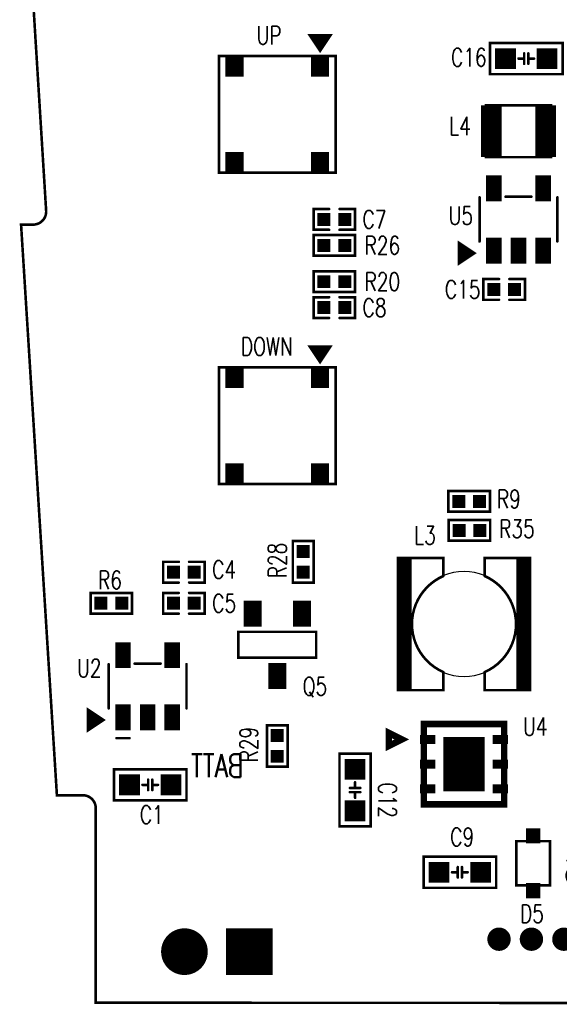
# Model space of a CAD drawing. Extents: x -5.3 to 40.5, y -0.1 to 73.1.
# Tile 1 of 4: x -1.9 to 18.9, y -0.1 to 37.9. Entities that reach past the tile are written whole.
import ezdxf
from ezdxf.enums import TextEntityAlignment as Align

# ---------------------------------------------------------------- set-up
doc = ezdxf.new("R2010")
doc.units = 0
doc.header["$MEASUREMENT"] = 0
for name, pattern in [('KEEPOUT_00001000$0', [2, 1, 1]), ('TRMIDX_0', [2, 1, 1]), ('TRMIDX_1', [2, 1, 1])]:
    doc.linetypes.add(name, pattern=pattern)
doc.layers.get('0').update_dxf_attribs({"linetype": 'CONTINUOUS'})
for name, color, linetype in [('BOARD_OUTLINE_00', 254, 'CONTINUOUS'), ('DRIL_NPLTE_THRU_01', 96, 'CONTINUOUS'), ('DRIL_NPLTE_THRU_02', 2, 'CONTINUOUS'), ('DRIL_PLTE_THRU_01', 96, 'CONTINUOUS'), ('DRIL_PLTE_THRU_02', 2, 'CONTINUOUS'), ('DRIL_SYMBOL', 254, 'CONTINUOUS'), ('KEEPOUT_01', 4, 'CONTINUOUS'), ('PADS_BOT', 34, 'CONTINUOUS'), ('PADS_INNER', 3, 'CONTINUOUS'), ('PADS_TOP', 3, 'CONTINUOUS'), ('PADS_XR_123', 4, 'CONTINUOUS'), ('PART_NAME_01', 254, 'CONTINUOUS'), ('PART_NAME_02', 254, 'CONTINUOUS'), ('PART_TOP_2DLINE_00', 254, 'CONTINUOUS'), ('PART_TOP_2DLINE_01', 254, 'CONTINUOUS'), ('PART_TOP_2DLINE_126', 254, 'CONTINUOUS'), ('PART_TOP_COPPER_01', 254, 'CONTINUOUS')]:
    doc.layers.add(name, color=color, linetype=linetype)
doc.styles.add('W0$1', font='simplex', dxfattribs={"width": 0.75})
doc.styles.add('W0$127', font='simplex', dxfattribs={"width": 0.75})

# ---------------------------------------------------------------- blocks, each defined once
blk = doc.blocks.new('SMOOTH_0$1')
at = {"const_width": 0.05}
blk.add_lwpolyline([(-0.025, 0, 1), (0.025, 0, 1)], format="xyb", close=True, dxfattribs=at)
blk = doc.blocks.new('BOARD_1')
at = {"layer": 'BOARD_OUTLINE_00', "const_width": 0.1}
blk.add_lwpolyline([(-1.471, 38.531), (-0.913, 29.531, -0.432221), (-1.412, 29), (-1.88, 29), (-0.498, 7), (0.5, 7, -0.414214), (1, 6.5), (1, -1), (35, -1.01), (35, 6.5, -0.414214), (35.5, 7), (36.496, 7), (37.88, 29), (37.411, 29, -0.432221), (36.912, 29.53), (37.462, 38.53, -0.396433)], format="xyb", dxfattribs=at)
at = {"layer": 'BOARD_OUTLINE_00'}
blk.add_blockref('SMOOTH_0$1', (1, -1), dxfattribs=at)
blk = doc.blocks.new('PART_BODY_TOP_10')
at = {"layer": 'PART_TOP_2DLINE_01', "const_width": 0.1}
for points in [[(-0.2, 0.4), (-0.8, 0.4), (-0.8, -0.4), (-0.2, -0.4)], [(0.2, 0.4), (0.8, 0.4), (0.8, -0.4), (0.2, -0.4)]]:
    blk.add_lwpolyline(points, dxfattribs=at)
at = {"layer": 'PART_TOP_2DLINE_01'}
for p in [(-0.8, 0.4), (-0.2, 0.4), (0.2, 0.4), (0.8, 0.4), (-0.8, -0.4), (-0.2, -0.4), (0.2, -0.4), (0.8, -0.4)]:
    blk.add_blockref('SMOOTH_0$1', p, dxfattribs=at)
blk = doc.blocks.new('DRIL_HOLE_0')
blk.add_lwpolyline([(0, 0, 1), (0, 0, 1)], format="xyb", close=True)
blk = doc.blocks.new('PAD_0')
blk.add_lwpolyline([(0, 0, 1), (0, 0, 1)], format="xyb", close=True)
blk = doc.blocks.new('PAD_1')
at = {"const_width": 0.5}
blk.add_lwpolyline([(-0.25, 0), (0.25, 0)], dxfattribs=at)
blk = doc.blocks.new('STK_TOP_5')
at = {"layer": 'DRIL_NPLTE_THRU_01'}
blk.add_blockref('DRIL_HOLE_0', (0, 0), dxfattribs=at)
at = {"layer": 'DRIL_NPLTE_THRU_02'}
blk.add_blockref('DRIL_HOLE_0', (0, 0), dxfattribs=at)
at = {"layer": 'PADS_BOT'}
blk.add_blockref('PAD_0', (0, 0), dxfattribs=at)
at = {"layer": 'PADS_INNER'}
blk.add_blockref('PAD_0', (0, 0), dxfattribs=at)
at = {"layer": 'PADS_TOP'}
blk.add_blockref('PAD_1', (0, 0), dxfattribs=at)
blk = doc.blocks.new('SYM_TOP_4')
for name, p in [('PART_BODY_TOP_10', (0, 0)), ('STK_TOP_5', (-0.4, 0)), ('STK_TOP_5', (0.4, 0))]:
    blk.add_blockref(name, p)
blk = doc.blocks.new('PART_TOP_1')
blk.add_blockref('SYM_TOP_4', (0, 0))
at = {"layer": 'PART_NAME_01', "style": 'W0$1', "width": 0.75}
blk.add_text('C15', height=0.7, dxfattribs=at).set_placement((-1.6, 0), align=Align.MIDDLE_CENTER)
blk = doc.blocks.new('PART_TOP_10')
blk.add_blockref('SYM_TOP_4', (0, 0))
at = {"layer": 'PART_NAME_01', "style": 'W0$1', "width": 0.75}
blk.add_text('C4', height=0.7, dxfattribs=at).set_placement((1.55, 0.1), align=Align.MIDDLE_CENTER)
blk = doc.blocks.new('PART_TOP_11')
blk.add_blockref('SYM_TOP_4', (0, 0))
at = {"layer": 'PART_NAME_01', "style": 'W0$1', "width": 0.75}
blk.add_text('C5', height=0.7, dxfattribs=at).set_placement((1.55, 0), align=Align.MIDDLE_CENTER)
blk = doc.blocks.new('PART_BODY_TOP_11')
at = {"layer": 'PART_TOP_2DLINE_00', "const_width": 0.1}
blk.add_lwpolyline([(-1.4, 0.6), (1.4, 0.6), (1.4, -0.6), (-1.4, -0.6)], close=True, dxfattribs=at)
for points in [[(-0.3, 0), (-0.08, 0)], [(-0.08, 0.2), (-0.08, -0.2)], [(0.08, 0.2), (0.08, -0.2)], [(0.08, 0), (0.3, 0)]]:
    blk.add_lwpolyline(points, dxfattribs=at)
at = {"layer": 'PART_TOP_2DLINE_00'}
for p in [(-1.4, 0.6), (1.4, 0.6), (-0.3, 0), (-0.08, 0.2), (-0.08, 0), (0.08, 0.2), (0.08, 0), (0.3, 0), (-0.08, -0.2), (0.08, -0.2), (-1.4, -0.6), (1.4, -0.6)]:
    blk.add_blockref('SMOOTH_0$1', p, dxfattribs=at)
blk = doc.blocks.new('PAD_2')
at = {"const_width": 0.8}
blk.add_lwpolyline([(-0.4, 0), (0.4, 0)], dxfattribs=at)
blk = doc.blocks.new('STK_TOP_6')
at = {"layer": 'DRIL_NPLTE_THRU_01'}
blk.add_blockref('DRIL_HOLE_0', (0, 0), dxfattribs=at)
at = {"layer": 'DRIL_NPLTE_THRU_02'}
blk.add_blockref('DRIL_HOLE_0', (0, 0), dxfattribs=at)
at = {"layer": 'PADS_BOT'}
blk.add_blockref('PAD_0', (0, 0), dxfattribs=at)
at = {"layer": 'PADS_INNER'}
blk.add_blockref('PAD_0', (0, 0), dxfattribs=at)
at = {"layer": 'PADS_TOP'}
blk.add_blockref('PAD_2', (0, 0), dxfattribs=at)
blk = doc.blocks.new('SYM_TOP_5')
for name, p in [('STK_TOP_6', (-0.8, 0)), ('PART_BODY_TOP_11', (0, 0)), ('STK_TOP_6', (0.8, 0))]:
    blk.add_blockref(name, p)
blk = doc.blocks.new('PART_TOP_13')
blk.add_blockref('SYM_TOP_5', (0, 0))
at = {"layer": 'PART_NAME_01', "style": 'W0$1', "width": 0.75}
blk.add_text('C1', height=0.7, rotation=180, dxfattribs=at).set_placement((0.4, 1.5))
blk = doc.blocks.new('PART_TOP_14')
blk.add_blockref('SYM_TOP_5', (0, 0))
at = {"layer": 'PART_NAME_01', "style": 'W0$1', "width": 0.75}
blk.add_text('C12', height=0.7, dxfattribs=at).set_placement((-0.3, 0.9))
blk = doc.blocks.new('PART_TOP_16')
blk.add_blockref('SYM_TOP_5', (0, 0))
at = {"layer": 'PART_NAME_01', "style": 'W0$1', "width": 0.75}
blk.add_text('C16', height=0.7, rotation=180, dxfattribs=at).set_placement((2.9, 0.3))
blk = doc.blocks.new('PART_BODY_TOP_12')
at = {"layer": 'PART_TOP_2DLINE_00', "const_width": 0.1}
for points in [[(-1.5, 0.85), (-1.5, -0.85)], [(-0.5, 0.875), (0.5, 0.875)], [(1.5, 0.85), (1.5, -0.85)], [(-2.3, -1), (-2.15, -1)], [(-2.3, -1.1), (-2, -1.1)], [(-2.3, -1.2), (-1.85, -1.2)], [(-2.3, -1.3), (-1.7, -1.3)], [(-2.3, -1.4), (-1.85, -1.4)], [(-2.3, -1.5), (-2, -1.5)], [(-2.3, -1.6), (-2.15, -1.6)]]:
    blk.add_lwpolyline(points, dxfattribs=at)
blk.add_lwpolyline([(-2.3, -0.9), (-1.7, -1.3), (-2.3, -1.7)], close=True, dxfattribs=at)
at = {"layer": 'PART_TOP_2DLINE_00'}
for p in [(-1.5, 0.85), (-0.5, 0.875), (0.5, 0.875), (1.5, 0.85), (-2.3, -0.9), (-2.3, -1), (-2.3, -1.1), (-2.15, -1), (-2, -1.1), (-1.5, -0.85), (1.5, -0.85), (-2.3, -1.2), (-2.3, -1.3), (-2.3, -1.4), (-2.3, -1.5), (-2, -1.5), (-1.85, -1.2), (-1.85, -1.4), (-1.7, -1.3), (-1.7, -1.3), (-2.3, -1.6), (-2.3, -1.7), (-2.15, -1.6)]:
    blk.add_blockref('SMOOTH_0$1', p, dxfattribs=at)
blk = doc.blocks.new('PAD_3')
at = {"const_width": 0.6}
blk.add_lwpolyline([(-0.5, 0), (0.5, 0)], dxfattribs=at)
blk = doc.blocks.new('STK_TOP_7')
at = {"layer": 'DRIL_NPLTE_THRU_01'}
blk.add_blockref('DRIL_HOLE_0', (0, 0), dxfattribs=at)
at = {"layer": 'DRIL_NPLTE_THRU_02'}
blk.add_blockref('DRIL_HOLE_0', (0, 0), dxfattribs=at)
at = {"layer": 'PADS_BOT'}
blk.add_blockref('PAD_0', (0, 0), dxfattribs=at)
at = {"layer": 'PADS_INNER'}
blk.add_blockref('PAD_0', (0, 0), dxfattribs=at)
at = {"layer": 'PADS_TOP', "rotation": 90}
blk.add_blockref('PAD_3', (0, 0), dxfattribs=at)
blk = doc.blocks.new('SYM_TOP_6')
for name, p in [('STK_TOP_7', (-0.95, 1.2)), ('STK_TOP_7', (0.95, 1.2)), ('PART_BODY_TOP_12', (0, 0)), ('STK_TOP_7', (-0.95, -1.2)), ('STK_TOP_7', (0, -1.2)), ('STK_TOP_7', (0.95, -1.2))]:
    blk.add_blockref(name, p)
blk = doc.blocks.new('PART_TOP_18')
blk.add_blockref('SYM_TOP_6', (0, 0))
at = {"layer": 'PART_NAME_01', "style": 'W0$1', "width": 0.75}
blk.add_text('U5', height=0.7, dxfattribs=at).set_placement((-2.225, 0.15), align=Align.MIDDLE_CENTER)
blk = doc.blocks.new('PART_BODY_TOP_14')
at = {"layer": 'PART_TOP_2DLINE_01', "const_width": 0.1}
blk.add_lwpolyline([(-0.8, 0.4), (0.8, 0.4), (0.8, -0.4), (-0.8, -0.4)], close=True, dxfattribs=at)
at = {"layer": 'PART_TOP_2DLINE_01'}
for p in [(-0.8, 0.4), (0.8, 0.4), (-0.8, -0.4), (0.8, -0.4)]:
    blk.add_blockref('SMOOTH_0$1', p, dxfattribs=at)
blk = doc.blocks.new('STK_TOP_9')
at = {"layer": 'DRIL_NPLTE_THRU_01'}
blk.add_blockref('DRIL_HOLE_0', (0, 0), dxfattribs=at)
at = {"layer": 'DRIL_NPLTE_THRU_02'}
blk.add_blockref('DRIL_HOLE_0', (0, 0), dxfattribs=at)
at = {"layer": 'PADS_BOT'}
blk.add_blockref('PAD_0', (0, 0), dxfattribs=at)
at = {"layer": 'PADS_INNER'}
blk.add_blockref('PAD_0', (0, 0), dxfattribs=at)
at = {"layer": 'PADS_TOP'}
blk.add_blockref('PAD_1', (0, 0), dxfattribs=at)
at = {"layer": 'PADS_XR_123'}
blk.add_blockref('PAD_1', (0, 0), dxfattribs=at)
blk = doc.blocks.new('SYM_TOP_8')
for name, p in [('PART_BODY_TOP_14', (0, 0)), ('STK_TOP_9', (-0.4, 0)), ('STK_TOP_9', (0.4, 0))]:
    blk.add_blockref(name, p)
blk = doc.blocks.new('PART_TOP_29')
blk.add_blockref('SYM_TOP_8', (0, 0))
at = {"layer": 'PART_NAME_01', "style": 'W0$1', "width": 0.75}
blk.add_text('R28', height=0.7, dxfattribs=at).set_placement((0.05, 1), align=Align.MIDDLE_CENTER)
blk = doc.blocks.new('PART_TOP_30')
blk.add_blockref('SYM_TOP_8', (0, 0))
at = {"layer": 'PART_NAME_01', "style": 'W0$1', "width": 0.75}
blk.add_text('R29', height=0.7, rotation=180, dxfattribs=at).set_placement((-0.05, -1.1), align=Align.MIDDLE_CENTER)
blk = doc.blocks.new('PART_TOP_34')
blk.add_blockref('SYM_TOP_8', (0, 0))
at = {"layer": 'PART_NAME_01', "style": 'W0$1', "width": 0.75}
blk.add_text('R6', height=0.7, rotation=180, dxfattribs=at).set_placement((0.05, -0.9), align=Align.MIDDLE_CENTER)
blk = doc.blocks.new('PART_TOP_37')
blk.add_blockref('SYM_TOP_8', (0, 0))
at = {"layer": 'PART_NAME_01', "style": 'W0$1', "width": 0.75}
blk.add_text('R9', height=0.7, rotation=180, dxfattribs=at).set_placement((-1.528, -0.092), align=Align.MIDDLE_CENTER)
blk = doc.blocks.new('PART_BODY_TOP_19')
at = {"layer": 'PART_TOP_2DLINE_00', "const_width": 0.1}
blk.add_lwpolyline([(-1.25, -1), (1.25, -1), (1.25, 1), (-1.25, 1)], close=True, dxfattribs=at)
at = {"layer": 'PART_TOP_2DLINE_00'}
for p in [(-1.25, 1), (1.25, 1), (-1.25, -1), (1.25, -1)]:
    blk.add_blockref('SMOOTH_0$1', p, dxfattribs=at)
blk = doc.blocks.new('PAD_8')
at = {"const_width": 0.8}
blk.add_lwpolyline([(-1, 0), (1, 0)], dxfattribs=at)
blk = doc.blocks.new('STK_TOP_15')
at = {"layer": 'DRIL_PLTE_THRU_01'}
blk.add_blockref('DRIL_HOLE_0', (0, 0), dxfattribs=at)
at = {"layer": 'DRIL_PLTE_THRU_02'}
blk.add_blockref('DRIL_HOLE_0', (0, 0), dxfattribs=at)
at = {"layer": 'PADS_BOT'}
blk.add_blockref('PAD_0', (0, 0), dxfattribs=at)
at = {"layer": 'PADS_INNER'}
blk.add_blockref('PAD_0', (0, 0), dxfattribs=at)
at = {"layer": 'PADS_TOP', "rotation": 90}
blk.add_blockref('PAD_8', (0, 0), dxfattribs=at)
blk = doc.blocks.new('SYM_TOP_13')
for name, p in [('STK_TOP_15', (-1.05, 0)), ('STK_TOP_15', (1.05, 0)), ('PART_BODY_TOP_19', (0, 0))]:
    blk.add_blockref(name, p)
blk = doc.blocks.new('PART_TOP_41')
blk.add_blockref('SYM_TOP_13', (0, 0))
at = {"layer": 'PART_NAME_01', "style": 'W0$1', "width": 0.75}
blk.add_text('L4', height=0.7, rotation=180, dxfattribs=at).set_placement((2.25, -0.2), align=Align.MIDDLE_CENTER)
blk = doc.blocks.new('PART_BODY_TOP_20')
at = {"layer": 'KEEPOUT_01', "linetype": 'KEEPOUT_00001000$0'}
blk.add_lwpolyline([(-2.025, 0, 1), (2.025, 0, 1)], format="xyb", close=True, dxfattribs=at)
at = {"layer": 'PART_TOP_COPPER_01', "linetype": 'TRMIDX_0', "const_width": 0.1}
blk.add_lwpolyline([(-2.55, 2.55), (-0.8, 2.55), (-0.8, 1.85, 0.651892), (-0.8, -1.85), (-0.8, -2.55), (-2.55, -2.55)], format="xyb", close=True, dxfattribs=at)
at = {"layer": 'PART_TOP_COPPER_01', "linetype": 'TRMIDX_1', "const_width": 0.1}
blk.add_lwpolyline([(0.8, 2.55), (2.55, 2.55), (2.55, -2.55), (0.8, -2.55), (0.8, -1.85, 0.652514), (0.8, 1.85)], format="xyb", close=True, dxfattribs=at)
at = {"layer": 'PART_TOP_COPPER_01'}
for p in [(-2.55, 2.55), (-0.8, 2.55), (0.8, 2.55), (2.55, 2.55), (-0.8, 1.85), (0.8, 1.85), (-0.8, -1.85), (0.8, -1.85), (-2.55, -2.55), (-0.8, -2.55), (0.8, -2.55), (2.55, -2.55)]:
    blk.add_blockref('SMOOTH_0$1', p, dxfattribs=at)
blk = doc.blocks.new('PAD_9')
at = {"const_width": 0.515}
blk.add_lwpolyline([(-2.54, 0), (2.54, 0)], dxfattribs=at)
blk = doc.blocks.new('STK_TOP_16')
at = {"layer": 'DRIL_PLTE_THRU_01'}
blk.add_blockref('DRIL_HOLE_0', (0, 0), dxfattribs=at)
at = {"layer": 'DRIL_PLTE_THRU_02'}
blk.add_blockref('DRIL_HOLE_0', (0, 0), dxfattribs=at)
at = {"layer": 'PADS_BOT'}
blk.add_blockref('PAD_0', (0, 0), dxfattribs=at)
at = {"layer": 'PADS_INNER'}
blk.add_blockref('PAD_0', (0, 0), dxfattribs=at)
at = {"layer": 'PADS_TOP', "rotation": 90}
blk.add_blockref('PAD_9', (0, 0), dxfattribs=at)
blk = doc.blocks.new('SYM_TOP_14')
for name, p in [('STK_TOP_16', (-2.275, 0)), ('STK_TOP_16', (2.275, 0)), ('PART_BODY_TOP_20', (0, 0))]:
    blk.add_blockref(name, p)
blk = doc.blocks.new('PART_TOP_42')
blk.add_blockref('SYM_TOP_14', (0, 0))
at = {"layer": 'PART_NAME_01', "style": 'W0$1', "width": 0.75}
blk.add_text('L3', height=0.7, rotation=180, dxfattribs=at).set_placement((1.917, -3.071))
blk = doc.blocks.new('PART_BODY_TOP_23')
at = {"layer": 'PART_TOP_2DLINE_00', "const_width": 0.1}
for points in [[(-1.5, 0.85), (-1.5, -0.85)], [(-0.5, 0.875), (0.5, 0.875)], [(1.5, 0.85), (1.5, -0.85)], [(-2.3, -1), (-2.15, -1)], [(-2.3, -1.1), (-2, -1.1)], [(-2.3, -1.2), (-1.85, -1.2)], [(-2.3, -1.3), (-1.7, -1.3)], [(-2.3, -1.4), (-1.85, -1.4)], [(-2.3, -1.5), (-2, -1.5)], [(-2.3, -1.6), (-2.15, -1.6)], [(-0.7, -2), (-1.2, -2)]]:
    blk.add_lwpolyline(points, dxfattribs=at)
blk.add_lwpolyline([(-2.3, -0.9), (-1.7, -1.3), (-2.3, -1.7)], close=True, dxfattribs=at)
at = {"layer": 'PART_TOP_2DLINE_00'}
for p in [(-1.5, 0.85), (-0.5, 0.875), (0.5, 0.875), (1.5, 0.85), (-2.3, -0.9), (-2.3, -1), (-2.3, -1.1), (-2.15, -1), (-2, -1.1), (-1.5, -0.85), (1.5, -0.85), (-2.3, -1.2), (-2.3, -1.3), (-2.3, -1.4), (-2.3, -1.5), (-2, -1.5), (-1.85, -1.2), (-1.85, -1.4), (-1.7, -1.3), (-1.7, -1.3), (-2.3, -1.6), (-2.3, -1.7), (-2.15, -1.6), (-1.2, -2), (-0.7, -2)]:
    blk.add_blockref('SMOOTH_0$1', p, dxfattribs=at)
blk = doc.blocks.new('SYM_TOP_17')
for name, p in [('STK_TOP_7', (-0.95, 1.2)), ('STK_TOP_7', (0.95, 1.2)), ('PART_BODY_TOP_23', (0, 0)), ('STK_TOP_7', (-0.95, -1.2)), ('STK_TOP_7', (0, -1.2)), ('STK_TOP_7', (0.95, -1.2))]:
    blk.add_blockref(name, p)
blk = doc.blocks.new('PART_TOP_49')
blk.add_blockref('SYM_TOP_17', (0, 0))
at = {"layer": 'PART_NAME_01', "style": 'W0$1', "width": 0.75}
blk.add_text('U2', height=0.7, dxfattribs=at).set_placement((-2.25, 0.7), align=Align.MIDDLE_CENTER)
blk = doc.blocks.new('PART_BODY_TOP_26')
at = {"layer": 'PART_TOP_2DLINE_01', "const_width": 0.1}
blk.add_lwpolyline([(-3.05, 2.05), (-2.45, 1.65), (-3.05, 1.25)], close=True, dxfattribs=at)
for points in [[(-3.05, 1.95), (-2.9, 1.95)], [(-3.05, 1.85), (-2.75, 1.85)], [(-3.05, 1.75), (-2.6, 1.75)], [(-3.05, 1.65), (-2.45, 1.65)], [(-3.05, 1.55), (-2.6, 1.55)], [(-3.05, 1.45), (-2.75, 1.45)], [(-3.05, 1.35), (-2.9, 1.35)]]:
    blk.add_lwpolyline(points, dxfattribs=at)
at = {"layer": 'PART_TOP_2DLINE_126', "const_width": 0.1}
for points in [[(-2.25, 2.25), (2.25, 2.25), (2.25, -2.25), (-2.25, -2.25)], [(-2.25, -2.25), (2.25, -2.25), (2.25, 2.25), (-2.25, 2.25)]]:
    blk.add_lwpolyline(points, close=True, dxfattribs=at)
at = {"layer": 'PART_TOP_2DLINE_01'}
for p in [(-3.05, 2.05), (-3.05, 1.95), (-3.05, 1.85), (-2.9, 1.95), (-2.75, 1.85), (-3.05, 1.75), (-3.05, 1.65), (-3.05, 1.55), (-2.6, 1.75), (-2.6, 1.55), (-2.45, 1.65), (-2.45, 1.65), (-3.05, 1.45), (-3.05, 1.35), (-3.05, 1.25), (-2.9, 1.35), (-2.75, 1.45)]:
    blk.add_blockref('SMOOTH_0$1', p, dxfattribs=at)
at = {"layer": 'PART_TOP_2DLINE_126'}
for p in [(-2.25, 2.25), (-2.25, 2.25), (2.25, 2.25), (2.25, 2.25), (-2.25, -2.25), (-2.25, -2.25), (2.25, -2.25), (2.25, -2.25)]:
    blk.add_blockref('SMOOTH_0$1', p, dxfattribs=at)
blk = doc.blocks.new('PAD_16')
at = {"const_width": 0.7}
blk.add_lwpolyline([(-0.425, 0), (0.425, 0)], dxfattribs=at)
blk = doc.blocks.new('STK_TOP_23')
at = {"layer": 'DRIL_NPLTE_THRU_01'}
blk.add_blockref('DRIL_HOLE_0', (0, 0), dxfattribs=at)
at = {"layer": 'DRIL_NPLTE_THRU_02'}
blk.add_blockref('DRIL_HOLE_0', (0, 0), dxfattribs=at)
at = {"layer": 'PADS_BOT'}
blk.add_blockref('PAD_0', (0, 0), dxfattribs=at)
at = {"layer": 'PADS_INNER'}
blk.add_blockref('PAD_0', (0, 0), dxfattribs=at)
at = {"layer": 'PADS_TOP'}
blk.add_blockref('PAD_16', (0, 0), dxfattribs=at)
blk = doc.blocks.new('SYM_TOP_20')
for name, p in [('PART_BODY_TOP_26', (0, 0)), ('STK_TOP_23', (-1.875, 1.65)), ('STK_TOP_23', (1.875, 1.65)), ('STK_TOP_23', (-1.875, -1.65)), ('STK_TOP_23', (1.875, -1.65))]:
    blk.add_blockref(name, p)
blk = doc.blocks.new('PART_TOP_56')
blk.add_blockref('SYM_TOP_20', (0, 0))
at = {"layer": 'PART_NAME_01', "style": 'W0$1', "width": 0.75}
blk.add_text('UP', height=0.7, rotation=90, dxfattribs=at).set_placement((-2.7, -0.8))
blk = doc.blocks.new('PART_TOP_57')
blk.add_blockref('SYM_TOP_20', (0, 0))
at = {"layer": 'PART_NAME_01', "style": 'W0$1', "width": 0.75}
blk.add_text('DOWN', height=0.7, rotation=90, dxfattribs=at).set_placement((-2.7, -1.4))
blk = doc.blocks.new('PART_TOP_66')
blk.add_blockref('SYM_TOP_4', (0, 0))
at = {"layer": 'PART_NAME_01', "style": 'W0$1', "width": 0.75}
blk.add_text('C7', height=0.7, rotation=180, dxfattribs=at).set_placement((-1.55, 0), align=Align.MIDDLE_CENTER)
blk = doc.blocks.new('PART_TOP_67')
blk.add_blockref('SYM_TOP_4', (0, 0))
at = {"layer": 'PART_NAME_01', "style": 'W0$1', "width": 0.75}
blk.add_text('C8', height=0.7, rotation=180, dxfattribs=at).set_placement((-1.55, 0), align=Align.MIDDLE_CENTER)
blk = doc.blocks.new('PART_TOP_68')
blk.add_blockref('SYM_TOP_8', (0, 0))
at = {"layer": 'PART_NAME_01', "style": 'W0$1', "width": 0.75}
blk.add_text('R20', height=0.7, dxfattribs=at).set_placement((1.85, 0), align=Align.MIDDLE_CENTER)
blk = doc.blocks.new('PART_TOP_69')
blk.add_blockref('SYM_TOP_8', (0, 0))
at = {"layer": 'PART_NAME_01', "style": 'W0$1', "width": 0.75}
blk.add_text('R26', height=0.7, dxfattribs=at).set_placement((1.85, 0), align=Align.MIDDLE_CENTER)
blk = doc.blocks.new('DRIL_SYMBOL_0$5')
at = {"layer": 'DRIL_SYMBOL', "const_width": 0.0508}
for points in [[(-0.254, 0), (0.254, 0)], [(0, -0.254), (0, 0.254)]]:
    blk.add_lwpolyline(points, dxfattribs=at)
blk = doc.blocks.new('DRIL_HOLE_0$5')
at = {"const_width": 0.25}
blk.add_lwpolyline([(-0.125, 0, 1), (0.125, 0, 1)], format="xyb", close=True, dxfattribs=at)
blk.add_blockref('DRIL_SYMBOL_0$5', (0, 0))
blk = doc.blocks.new('PAD_27')
at = {"const_width": 0.45}
blk.add_lwpolyline([(0, -0.225, 1), (0, 0.225, 1)], format="xyb", close=True, dxfattribs=at)
blk = doc.blocks.new('STK_BOT_33')
at = {"layer": 'DRIL_PLTE_THRU_01'}
blk.add_blockref('DRIL_HOLE_0$5', (0, 0), dxfattribs=at)
at = {"layer": 'DRIL_PLTE_THRU_02'}
blk.add_blockref('DRIL_HOLE_0$5', (0, 0), dxfattribs=at)
at = {"layer": 'PADS_BOT'}
blk.add_blockref('PAD_27', (0, 0), dxfattribs=at)
at = {"layer": 'PADS_INNER'}
blk.add_blockref('PAD_27', (0, 0), dxfattribs=at)
at = {"layer": 'PADS_TOP'}
blk.add_blockref('PAD_27', (0, 0), dxfattribs=at)
blk = doc.blocks.new('SYM_BOT_27')
for p in [(0, 0), (1.25, 0), (2.5, 0), (3.75, 0), (5, 0), (6.25, 0)]:
    blk.add_blockref('STK_BOT_33', p)
blk = doc.blocks.new('PART_BOT_80')
blk.add_blockref('SYM_BOT_27', (0, 0))
at = {"layer": 'PART_NAME_02', "style": 'W0$127', "width": 0.75}
blk.add_text('J3', height=0.889, rotation=180, dxfattribs=at).set_placement((3.55, -2.15))
blk = doc.blocks.new('PART_BODY_TOP_34')
at = {"layer": 'PART_TOP_2DLINE_00', "const_width": 0.1}
blk.add_lwpolyline([(-1.5, 0.5), (1.5, 0.5), (1.5, -0.5), (-1.5, -0.5)], close=True, dxfattribs=at)
at = {"layer": 'PART_TOP_2DLINE_00'}
for p in [(-1.5, 0.5), (1.5, 0.5), (-1.5, -0.5), (1.5, -0.5)]:
    blk.add_blockref('SMOOTH_0$1', p, dxfattribs=at)
blk = doc.blocks.new('PAD_15')
at = {"const_width": 0.7}
blk.add_lwpolyline([(-0.5, 0), (0.5, 0)], dxfattribs=at)
blk = doc.blocks.new('STK_TOP_8')
at = {"layer": 'DRIL_NPLTE_THRU_01'}
blk.add_blockref('DRIL_HOLE_0', (0, 0), dxfattribs=at)
at = {"layer": 'DRIL_NPLTE_THRU_02'}
blk.add_blockref('DRIL_HOLE_0', (0, 0), dxfattribs=at)
at = {"layer": 'PADS_BOT'}
blk.add_blockref('PAD_0', (0, 0), dxfattribs=at)
at = {"layer": 'PADS_INNER'}
blk.add_blockref('PAD_0', (0, 0), dxfattribs=at)
at = {"layer": 'PADS_TOP', "rotation": 90}
blk.add_blockref('PAD_15', (0, 0), dxfattribs=at)
blk = doc.blocks.new('SYM_TOP_28')
for name, p in [('STK_TOP_8', (0, 1.2)), ('PART_BODY_TOP_34', (0, 0)), ('STK_TOP_8', (-0.95, -1.2)), ('STK_TOP_8', (0.95, -1.2))]:
    blk.add_blockref(name, p)
blk = doc.blocks.new('PART_TOP_81')
blk.add_blockref('SYM_TOP_28', (0, 0))
at = {"layer": 'PART_NAME_01', "style": 'W0$1', "width": 0.75}
blk.add_text('Q5', height=0.7, rotation=180, dxfattribs=at).set_placement((-1.45, 1.6), align=Align.MIDDLE_CENTER)
blk = doc.blocks.new('PART_BODY_TOP_32')
at = {"layer": 'PART_TOP_2DLINE_00', "const_width": 0.1}
blk.add_lwpolyline([(-0.85, -0.65), (0.85, -0.65), (0.85, 0.65), (-0.85, 0.65)], close=True, dxfattribs=at)
at = {"layer": 'PART_TOP_2DLINE_00'}
for p in [(-0.85, 0.65), (0.85, 0.65), (-0.85, -0.65), (0.85, -0.65)]:
    blk.add_blockref('SMOOTH_0$1', p, dxfattribs=at)
blk = doc.blocks.new('PAD_26')
at = {"const_width": 0.55}
blk.add_lwpolyline([(-0.295, 0), (0.295, 0)], dxfattribs=at)
blk = doc.blocks.new('STK_TOP_32')
at = {"layer": 'DRIL_PLTE_THRU_01'}
blk.add_blockref('DRIL_HOLE_0', (0, 0), dxfattribs=at)
at = {"layer": 'DRIL_PLTE_THRU_02'}
blk.add_blockref('DRIL_HOLE_0', (0, 0), dxfattribs=at)
at = {"layer": 'PADS_BOT'}
blk.add_blockref('PAD_0', (0, 0), dxfattribs=at)
at = {"layer": 'PADS_INNER'}
blk.add_blockref('PAD_0', (0, 0), dxfattribs=at)
at = {"layer": 'PADS_TOP'}
blk.add_blockref('PAD_26', (0, 0), dxfattribs=at)
blk = doc.blocks.new('SYM_TOP_26')
for name, p in [('PART_BODY_TOP_32', (0, 0)), ('STK_TOP_32', (-1.055, 0)), ('STK_TOP_32', (1.055, 0))]:
    blk.add_blockref(name, p)
blk = doc.blocks.new('PART_TOP_85')
blk.add_blockref('SYM_TOP_26', (0, 0))
at = {"layer": 'PART_NAME_01', "style": 'W0$1', "width": 0.75}
blk.add_text('D5', height=0.7, rotation=270, dxfattribs=at).set_placement((-2.3, 0.51))
blk = doc.blocks.new('PART_TOP_86')
blk.add_blockref('SYM_TOP_5', (0, 0))
at = {"layer": 'PART_NAME_01', "style": 'W0$1', "width": 0.75}
blk.add_text('C9', height=0.7, rotation=180, dxfattribs=at).set_placement((0.373, -1.011))
blk = doc.blocks.new('DRIL_SYMBOL_1')
at = {"layer": 'DRIL_SYMBOL', "const_width": 0.0508}
for points in [[(-0.254, 0), (0.254, 0)], [(0, -0.254), (0, 0.254)]]:
    blk.add_lwpolyline(points, dxfattribs=at)
blk = doc.blocks.new('DRIL_HOLE_1')
at = {"const_width": 0.5}
blk.add_lwpolyline([(-0.25, 0, 1), (0.25, 0, 1)], format="xyb", close=True, dxfattribs=at)
blk.add_blockref('DRIL_SYMBOL_1', (0, 0))
blk = doc.blocks.new('PAD_25')
at = {"const_width": 0.9}
blk.add_lwpolyline([(0, -0.45, 1), (0, 0.45, 1)], format="xyb", close=True, dxfattribs=at)
blk = doc.blocks.new('PAD_28')
at = {"const_width": 1.8}
blk.add_lwpolyline([(-0.9, 0), (0.9, 0)], dxfattribs=at)
blk = doc.blocks.new('STK_BOT_37')
at = {"layer": 'DRIL_PLTE_THRU_01'}
blk.add_blockref('DRIL_HOLE_1', (0, 0), dxfattribs=at)
at = {"layer": 'DRIL_PLTE_THRU_02'}
blk.add_blockref('DRIL_HOLE_1', (0, 0), dxfattribs=at)
at = {"layer": 'PADS_BOT'}
blk.add_blockref('PAD_28', (0, 0), dxfattribs=at)
at = {"layer": 'PADS_INNER'}
blk.add_blockref('PAD_25', (0, 0), dxfattribs=at)
at = {"layer": 'PADS_TOP'}
blk.add_blockref('PAD_28', (0, 0), dxfattribs=at)
blk = doc.blocks.new('STK_BOT_36')
at = {"layer": 'DRIL_PLTE_THRU_01'}
blk.add_blockref('DRIL_HOLE_1', (0, 0), dxfattribs=at)
at = {"layer": 'DRIL_PLTE_THRU_02'}
blk.add_blockref('DRIL_HOLE_1', (0, 0), dxfattribs=at)
at = {"layer": 'PADS_BOT'}
blk.add_blockref('PAD_25', (0, 0), dxfattribs=at)
at = {"layer": 'PADS_INNER'}
blk.add_blockref('PAD_25', (0, 0), dxfattribs=at)
at = {"layer": 'PADS_TOP'}
blk.add_blockref('PAD_25', (0, 0), dxfattribs=at)
blk = doc.blocks.new('SYM_BOT_29')
for name, p in [('STK_BOT_37', (-2.5, 0)), ('STK_BOT_36', (0, 0))]:
    blk.add_blockref(name, p)
blk = doc.blocks.new('PART_BOT_87')
blk.add_blockref('SYM_BOT_29', (0, 0))
at = {"layer": 'PART_NAME_02', "style": 'W0$127', "width": 0.75}
blk.add_text('BATT', height=0.889, dxfattribs=at).set_placement((-2.28, 6.73))
blk = doc.blocks.new('SMOOTH_0$254')
at = {"const_width": 0.127}
blk.add_lwpolyline([(-0.0635, 0, 1), (0.0635, 0, 1)], format="xyb", close=True, dxfattribs=at)
blk = doc.blocks.new('PART_BODY_TOP_37')
at = {"layer": 'PART_TOP_2DLINE_01', "const_width": 0.254}
for points in [[(0.95, 2.4), (1.2, 2.9), (0.7, 2.9)], [(-1.55, -1.55), (1.55, -1.55), (1.55, 1.55), (-1.55, 1.55)]]:
    blk.add_lwpolyline(points, close=True, dxfattribs=at)
at = {"layer": 'PART_TOP_2DLINE_01'}
for p in [(0.7, 2.9), (1.2, 2.9), (0.95, 2.4), (-1.55, 1.55), (1.55, 1.55), (-1.55, -1.55), (1.55, -1.55)]:
    blk.add_blockref('SMOOTH_0$254', p, dxfattribs=at)
blk = doc.blocks.new('PAD_30')
at = {"const_width": 0.35}
blk.add_lwpolyline([(-0.3, 0), (0.3, 0)], dxfattribs=at)
blk = doc.blocks.new('STK_TOP_43')
at = {"layer": 'DRIL_PLTE_THRU_01'}
blk.add_blockref('DRIL_HOLE_0', (0, 0), dxfattribs=at)
at = {"layer": 'DRIL_PLTE_THRU_02'}
blk.add_blockref('DRIL_HOLE_0', (0, 0), dxfattribs=at)
at = {"layer": 'PADS_BOT'}
blk.add_blockref('PAD_0', (0, 0), dxfattribs=at)
at = {"layer": 'PADS_INNER'}
blk.add_blockref('PAD_0', (0, 0), dxfattribs=at)
at = {"layer": 'PADS_TOP', "rotation": 90}
blk.add_blockref('PAD_30', (0, 0), dxfattribs=at)
blk = doc.blocks.new('PAD_31')
at = {"const_width": 1.6}
blk.add_lwpolyline([(-1.05, 0), (1.05, 0)], dxfattribs=at)
blk = doc.blocks.new('STK_TOP_44')
at = {"layer": 'DRIL_PLTE_THRU_01'}
blk.add_blockref('DRIL_HOLE_0', (0, 0), dxfattribs=at)
at = {"layer": 'DRIL_PLTE_THRU_02'}
blk.add_blockref('DRIL_HOLE_0', (0, 0), dxfattribs=at)
at = {"layer": 'PADS_BOT'}
blk.add_blockref('PAD_0', (0, 0), dxfattribs=at)
at = {"layer": 'PADS_INNER'}
blk.add_blockref('PAD_0', (0, 0), dxfattribs=at)
at = {"layer": 'PADS_TOP'}
blk.add_blockref('PAD_31', (0, 0), dxfattribs=at)
blk = doc.blocks.new('SYM_TOP_31')
for name, p in [('PART_BODY_TOP_37', (0, 0)), ('STK_TOP_43', (-0.95, 1.4)), ('STK_TOP_43', (0, 1.4)), ('STK_TOP_43', (0.95, 1.4)), ('STK_TOP_44', (0, 0)), ('STK_TOP_43', (-0.95, -1.4)), ('STK_TOP_43', (0, -1.4)), ('STK_TOP_43', (0.95, -1.4))]:
    blk.add_blockref(name, p)
blk = doc.blocks.new('PART_TOP_90')
blk.add_blockref('SYM_TOP_31', (0, 0))
at = {"layer": 'PART_NAME_01', "style": 'W0$1', "width": 0.75}
blk.add_text('U4', height=0.7, rotation=270, dxfattribs=at).set_placement((1.097, -2.277))
blk = doc.blocks.new('PART_TOP_91')
blk.add_blockref('SYM_TOP_8', (0, 0))
at = {"layer": 'PART_NAME_01', "style": 'W0$1', "width": 0.75}
blk.add_text('R35', height=0.7, rotation=180, dxfattribs=at).set_placement((-1.831, -0.064), align=Align.MIDDLE_CENTER)

msp = doc.modelspace()

# ---------------------------------------------------------------- block references
for name, p in [('BOARD_1', (0, 1)), ('PART_TOP_18', (17.3, 30.2)), ('PART_TOP_69', (10.2, 29.2)), ('PART_TOP_68', (10.2, 27.8)), ('PART_TOP_1', (16.75, 27.5)), ('PART_TOP_10', (4.4, 16.6)), ('PART_TOP_11', (4.4, 15.4)), ('PART_TOP_49', (3, 12.2))]:
    msp.add_blockref(name, p)
for name, p, rotation in [('PART_TOP_56', (8, 34.25), 270), ('PART_TOP_16', (17.6, 36.4), 180), ('PART_TOP_41', (17.3, 33.6), 180), ('PART_TOP_66', (10.2, 30.2), 180), ('PART_TOP_67', (10.2, 26.8), 180), ('PART_TOP_57', (8, 22.25), 270), ('PART_TOP_37', (15.4, 19.33), 180), ('PART_TOP_91', (15.41, 18.21), 180), ('PART_TOP_42', (15.2, 14.6), 180), ('PART_TOP_29', (9, 17), 90), ('PART_TOP_34', (1.6, 15.4), 180), ('PART_TOP_81', (8, 13.8), 180), ('PART_TOP_90', (15.2, 9.2), 90), ('PART_TOP_30', (8, 9.9), 270), ('PART_TOP_14', (11, 8.2), 270), ('PART_TOP_13', (3.1, 8.4), 180), ('PART_TOP_85', (17.87, 5.38), 90), ('PART_TOP_86', (15.04, 5.03), 180)]:
    msp.add_blockref(name, p, dxfattribs=dict(rotation=rotation))
at = {"xscale": -1}
msp.add_blockref('PART_BOT_87', (4.42, 1.97), dxfattribs=at)
at = {"xscale": -1, "rotation": 180}
msp.add_blockref('PART_BOT_80', (16.55, 2.45), dxfattribs=at)

doc.saveas('drawing.dxf')
